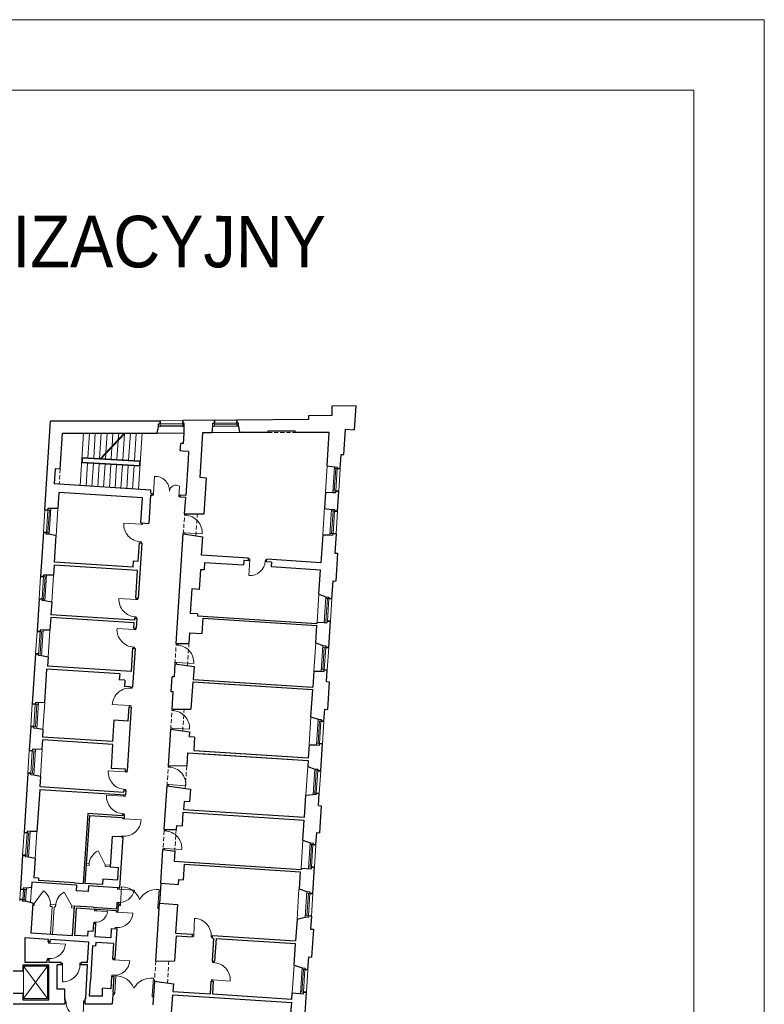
# Model space of a CAD drawing. Header units: millimetres. Extents: x 6904000 to 7075021, y 297772 to 407623.
# Tile 52 of 91: x 6954674 to 6956526, y 405173 to 407623. Entities that reach past the tile are written whole.
import ezdxf

# ---------------------------------------------------------------- set-up
doc = ezdxf.new("R2010")
doc.units = ezdxf.units.MM
doc.linetypes.add('MCS - PW - 2 piętro (2026.04.21)_do wysłania$0$DASHED', pattern=[19.05, 12.7, -6.35])
for name, color, linetype, lineweight in [('MCS - PW - 2 piętro (2026.04.21)_do wysłania$0$Drzwi i okna', 8, 'Continuous', 9), ('MCS - PW - 2 piętro (2026.04.21)_do wysłania$0$Opis', 8, 'Continuous', 9), ('MCS - PW - 2 piętro (2026.04.21)_do wysłania$0$Przekrojowa', 8, 'Continuous', 25), ('MCS - PW - 2 piętro (2026.04.21)_do wysłania$0$Ramka', 8, 'Continuous', 9), ('MCS - PW - 2 piętro (2026.04.21)_do wysłania$0$Widokowa', 8, 'Continuous', 9)]:
    doc.layers.add(name, color=color, linetype=linetype, lineweight=lineweight)
doc.layers.add('MCS - PW - 2 piętro (2026.04.21)_do wysłania$0$Obrys powierzchni', color=8, linetype='Continuous', lineweight=9, plot=False)
doc.styles.add('MCS - PW - 2 piętro (2026.04.21)_do wysłania$0$ARIELCE', font='arial.ttf', dxfattribs={"width": 0.9})

# ---------------------------------------------------------------- blocks, each defined once
blk = doc.blocks.new('MCS - PW - 2 piętro (2026.04.21)_do wysłania$0$zw$2918')
at = {"layer": 'MCS - PW - 2 piętro (2026.04.21)_do wysłania$0$Drzwi i okna', "color": 0}
for p, q in [((3569.7, -430.1), (3574.6, -344.7)), ((3569.1, -439.1), (3562.6, -438.7)), ((3569.7, -430.1), (3563.1, -429.7)), ((3569.7, -430.1), (3569.1, -439.1)), ((3695.7, -447.3), (3698.8, -392.9)), ((3696.2, -438.3), (3695.7, -447.3)), ((3696.2, -438.3), (3702.8, -438.7)), ((3695.7, -447.3), (3702.3, -447.7)), ((3723.9, -538.3), (3724.4, -531.7)), ((3732.9, -538.9), (3723.9, -538.3)), ((3731.9, -538.8), (3732.4, -531.6)), ((3731.9, -538.8), (3731.9, -538.8)), ((3507.5, -583.5), (3422.1, -578)), ((3506.5, -583.4), (3515.4, -584)), ((3507.9, -576.5), (3507.5, -583.5)), ((3515.4, -584), (3515.9, -576.8)), ((3718.3, -625), (3717.9, -631.5)), ((3727.3, -625.6), (3718.3, -625)), ((3725.9, -632.7), (3726.3, -625.6)), ((3726.3, -625.6), (3811.7, -631)), ((3500.9, -670.1), (3509.9, -670.7)), ((3501.9, -670.2), (3501.5, -676.2)), ((3509.9, -670.7), (3509.5, -676.4)), ((4042.2, -762.9), (4048.6, -763.3)), ((4049.1, -755.3), (4042.6, -754.9)), ((4048.9, -758.8), (4044, -838.7)), ((4048.6, -764.3), (4049.1, -755.3)), ((4125.3, -769), (4125.9, -760)), ((4125.4, -768), (4132, -768.4)), ((4125.9, -760), (4132.5, -760.4)), ((3483.3, -957.6), (3398, -952.1)), ((3482.3, -957.6), (3491.3, -958.1)), ((3483.8, -950.6), (3483.3, -957.6)), ((3491.3, -958.1), (3491.8, -950.9)), ((3476.7, -1044.3), (3485.7, -1044.9)), ((3477.7, -1044.3), (3477.3, -1050.3)), ((3485.7, -1044.9), (3485.3, -1050.6)), ((3473.5, -1107.4), (3388.1, -1101.9)), ((3472.5, -1107.3), (3481.4, -1107.9)), ((3473.9, -1100.4), (3473.5, -1107.4)), ((3481.4, -1107.9), (3481.9, -1100.7)), ((3466.9, -1194), (3475.9, -1194.6)), ((3467.9, -1194.1), (3467.5, -1200.1)), ((3475.9, -1194.6), (3475.5, -1200.3)), ((3682.3, -1184), (3682.7, -1177.4)), ((3691.2, -1184.6), (3682.3, -1184)), ((3690.2, -1184.5), (3690.7, -1177.3)), ((3690.2, -1184.5), (3690.2, -1184.5)), ((3676.7, -1270.7), (3676.3, -1277.2)), ((3685.7, -1271.3), (3676.7, -1270.7)), ((3684.2, -1278.3), (3684.7, -1271.2)), ((3684.7, -1271.2), (3770, -1276.7)), ((3454.2, -1398.8), (3463.2, -1399.3)), ((3455.2, -1398.8), (3455.6, -1392.8)), ((3463.2, -1399.3), (3463.6, -1393.3)), ((3449.9, -1485.6), (3364.5, -1480.3)), ((3448.9, -1485.5), (3457.8, -1486.1)), ((3449.4, -1492.6), (3449.9, -1485.6)), ((3457.8, -1486.1), (3457.4, -1493.1)), ((3661.2, -1510.3), (3661.7, -1503.7)), ((3670.2, -1510.9), (3661.2, -1510.3)), ((3669.2, -1510.8), (3669.6, -1504.2)), ((3669.2, -1510.8), (3669.2, -1510.8)), ((3669.6, -1504.2), (3669.6, -1504.2)), ((3655.6, -1597), (3655.2, -1603.5)), ((3664.6, -1597.6), (3655.6, -1597)), ((3663.2, -1604), (3663.6, -1597.5)), ((3663.6, -1597.5), (3748.9, -1603)), ((3430.1, -1816), (3344.8, -1810.6)), ((3430.5, -1809), (3430.1, -1816)), ((3438.1, -1816.6), (3438.5, -1809.5)), ((3642.9, -1791.7), (3643.5, -1785.1)), ((3651.9, -1792.3), (3642.9, -1791.7)), ((3650.9, -1792.2), (3651.4, -1785)), ((3650.9, -1792.2), (3650.9, -1792.2)), ((3651.3, -1785.6), (3651.3, -1785.6)), ((3429.1, -1816), (3438.1, -1816.6)), ((3423.5, -1902.7), (3432.5, -1903.3)), ((3424.5, -1902.8), (3424.1, -1908.8)), ((3432.5, -1903.3), (3432.1, -1909.3)), ((3637.4, -1878.4), (3637, -1884.9)), ((3646.4, -1879), (3637.4, -1878.4)), ((3644.9, -1886), (3645.4, -1879)), ((3645.4, -1879), (3730.7, -1884.4)), ((3421.3, -1936.7), (3336, -1931.2)), ((3420.3, -1936.7), (3429.3, -1937.3)), ((3421.8, -1929.7), (3421.3, -1936.7)), ((3429.3, -1937.3), (3429.7, -1930.2)), ((3414.7, -2023.4), (3423.7, -2024)), ((3415.1, -2048.8), (3415.3, -2044.5)), ((3424, -2049.4), (3415.1, -2048.8)), ((3415.7, -2023.5), (3415.3, -2029.5)), ((3423.3, -2045.1), (3423, -2049.3)), ((3423, -2049.3), (3508.4, -2054.9)), ((3423.7, -2024), (3423.3, -2030)), ((3622.6, -2109.1), (3623, -2102.5)), ((3630.6, -2109.6), (3631, -2103)), ((3631, -2103), (3631, -2103)), ((3409.4, -2135.5), (3409.1, -2139.3)), ((3418.4, -2136.1), (3409.4, -2135.5)), ((3417.4, -2136), (3417.1, -2139.9)), ((3631.6, -2109.6), (3622.6, -2109.1)), ((3630.6, -2109.6), (3630.6, -2109.5)), ((3617, -2195.8), (3616.6, -2202.3)), ((3626, -2196.4), (3617, -2195.8)), ((3624.6, -2202.8), (3625, -2196.3)), ((3625, -2196.3), (3710.3, -2201.8)), ((3390.5, -2398.4), (3390.9, -2391.8)), ((3399.6, -2399), (3390.6, -2398.4)), ((3395, -2398.7), (3474.8, -2403.8)), ((3399.5, -2399), (3399.9, -2392.4)), ((3405.2, -2473.6), (3411.2, -2388.3)), ((3591.8, -2486.9), (3598, -2401.6)), ((3387.1, -2464.9), (3386.7, -2471.4)), ((3396.1, -2465.5), (3387.1, -2464.9)), ((3395.7, -2472), (3396.1, -2465.5)), ((3404.7, -2481.6), (3398.2, -2481.2)), ((3398.7, -2473.2), (3405.2, -2473.6)), ((3405.3, -2472.6), (3404.7, -2481.6)), ((3591.8, -2485.9), (3591.2, -2494.9)), ((3591.2, -2494.9), (3597.7, -2495.4)), ((3598.2, -2487.4), (3591.8, -2486.9)), ((3276.3, -2506.3), (3276.7, -2499.7)), ((3285.3, -2506.8), (3276.3, -2506.3)), ((3276.3, -2506.3), (3340.7, -2510.4)), ((3285.3, -2506.8), (3285.7, -2500.3)), ((3383.1, -2513.1), (3383.5, -2506.6)), ((3392.1, -2513.7), (3383.2, -2513.2)), ((3387.6, -2513.4), (3467.4, -2518.6)), ((3392.1, -2513.7), (3392.5, -2507.1)), ((3769.9, -2629.7), (3773.5, -2544.3)), ((3272.7, -2563.1), (3272.2, -2569.5)), ((3281.6, -2563.6), (3272.7, -2563.1)), ((3281.2, -2570.1), (3281.6, -2563.6)), ((3378.2, -2589.9), (3377.7, -2596.4)), ((3387.1, -2590.5), (3378.2, -2589.9)), ((3386.7, -2597), (3387.1, -2590.5)), ((3769.7, -2634.2), (3763.1, -2633.9)), ((3770.1, -2626.3), (3763.5, -2625.9)), ((3770.2, -2625.3), (3769.7, -2634.2)), ((3857, -2629.9), (3856.5, -2638.9)), ((3856.5, -2638.9), (3863, -2639.3)), ((3863.4, -2631.3), (3856.9, -2630.9)), ((3046.8, -2667.4), (3047.3, -2660.8)), ((3055.9, -2667.9), (3046.9, -2667.4)), ((3051.3, -2667.7), (3131.2, -2672.8)), ((3055.8, -2667.9), (3056.2, -2661.4)), ((3367.7, -2750.6), (3368.1, -2744.1)), ((3041.9, -2744.1), (3041.5, -2750.6)), ((3050.9, -2744.7), (3041.9, -2744.1)), ((3050.5, -2751.2), (3050.9, -2744.7)), ((3116.9, -2767.6), (3110.4, -2767.5)), ((3110.4, -2775.5), (3116.9, -2775.6)), ((3116.9, -2775.6), (3116.7, -2861.1)), ((3116.9, -2776.6), (3116.9, -2767.6)), ((3203.8, -2776.7), (3203.8, -2767.7)), ((3203.8, -2767.7), (3210.4, -2767.7)), ((3203.8, -2775.7), (3210.4, -2775.7)), ((3376.7, -2751.2), (3367.7, -2750.6)), ((3372.2, -2750.9), (3452, -2756.1)), ((3376.7, -2751.2), (3377.1, -2744.6)), ((3863.3, -2763.9), (3863.8, -2757.2)), ((3872.3, -2764.5), (3863.3, -2763.9)), ((3871.3, -2764.4), (3871.7, -2757.7)), ((3362.7, -2827.4), (3362.3, -2833.9)), ((3371.7, -2828), (3362.7, -2827.4)), ((3371.3, -2834.5), (3371.7, -2828)), ((3376.8, -2915.7), (3382.7, -2830.4)), ((3563.4, -2927.7), (3569, -2842.4)), ((3857.8, -2850.7), (3857.4, -2857.1)), ((3866.8, -2851.2), (3857.8, -2850.7)), ((3865.3, -2857.6), (3865.7, -2851.2)), ((3865.7, -2851.2), (3951.1, -2856.6)), ((3376.2, -2923.6), (3369.7, -2923.2)), ((3370.2, -2915.3), (3376.7, -2915.7)), ((3376.8, -2914.7), (3376.2, -2923.6)), ((3563.4, -2926.7), (3562.8, -2935.7)), ((3562.8, -2935.7), (3569.3, -2936.1)), ((3569.9, -2928.2), (3563.4, -2927.7)), ((3134.3, -2954.4), (3128.8, -2954.3)), ((3134.2, -2962.4), (3128.8, -2962.3)), ((3134.2, -2963.4), (3134.3, -2954.4)), ((3221.2, -2959.2), (3220.4, -3044.7)), ((3221.1, -2964.2), (3221.2, -2955.2)), ((3221.2, -2955.2), (3227.9, -2955.2)), ((3227.4, -2963.2), (3221.2, -2963.2))]:
    blk.add_line(p, q, dxfattribs=at)
at = {"layer": 'MCS - PW - 2 piętro (2026.04.21)_do wysłania$0$Drzwi i okna', "color": 0, "ltscale": 1.6}
for p, q in [((3329.2, -2277.6), (3294.8, -2209.1)), ((2976.8, -2470.3), (3022.7, -2406.9)), ((3163, -2482.3), (3125.6, -2413.6))]:
    blk.add_line(p, q, dxfattribs=at)
for centre, radius, start, end in [((3576.9, -416.8), 72.1, 359.2141, 91.852), ((3682.4, -422.3), 33.7, 60.7354, 172.2871), ((3725.1, -625.3), 86.7, 356.2036, 87.8142), ((3508.7, -583.7), 86.7, 176.193, 267.8036), ((3484.5, -957.9), 86.7, 176.193, 267.8036), ((3474.7, -1107.6), 86.7, 176.193, 267.8036), ((3683.4, -1271), 86.7, 356.2036, 87.8142), ((3451.1, -1485.5), 86.7, 84.979, 176.5896), ((3662.4, -1597.3), 86.7, 356.2036, 87.8142), ((3431.3, -1816.3), 86.7, 176.193, 267.8036), ((3644.1, -1878.7), 86.7, 356.2036, 87.8142), ((3422.5, -1937), 86.7, 176.193, 267.8036), ((3421.8, -2049.4), 86.7, 264.7676, 356.3783), ((3623.8, -2196), 86.7, 356.2036, 87.8142), ((3326.4, -2279.7), 77.4, 114.1138, 177.9529), ((3410.9, -2483.8), 95.4, 20.051, 89.8558), ((3584.7, -2496.1), 95.4, 81.999, 151.8038), ((2975.9, -2472.7), 80.7, 354.5264, 54.6033), ((3163.5, -2484.8), 80.7, 117.9982, 178.0752), ((3399, -2388.1), 77.4, 264.5446, 348.3084), ((3283.1, -2505.9), 57.8, 264.0905, 355.5263), ((3770.1, -2631), 86.7, 356.1135, 87.7241), ((3117.1, -2774.3), 86.7, 269.771, 1.3816), ((3864.5, -2850.9), 86.7, 356.2036, 87.8142), ((3382.5, -2925.8), 95.4, 20.4286, 90.2334), ((3556.3, -2937), 95.4, 82.3767, 152.1814), ((3221, -2957.9), 86.7, 177.9873, 269.5979)]:
    blk.add_arc(centre, radius, start, end, dxfattribs=at)
at = {"layer": 'MCS - PW - 2 piętro (2026.04.21)_do wysłania$0$Drzwi i okna', "color": 0}
for centre, radius, start, end in [((3505.8, -661.7), 78.2, 84.6681, 87.9667), ((4047.9, -761), 77.8, 267.1102, 356.4843), ((4126.8, -764.7), 78.2, 174.843, 178.1416), ((3481.7, -1035.8), 78.2, 84.6681, 87.9667), ((3471.9, -1185.6), 78.2, 84.6681, 87.9667), ((3458.1, -1407.8), 78.2, 264.816, 268.1145), ((3428.5, -1894.2), 78.2, 84.6681, 87.9667), ((3419.7, -2014.9), 78.2, 84.6681, 87.9667), ((3414.5, -2127.1), 78.2, 84.6046, 87.9032), ((3482.9, -2482.5), 78.2, 174.3635, 177.6621), ((3513.6, -2484.6), 78.2, 354.1927, 357.4913), ((3389.8, -2512.7), 77.8, 266.3349, 355.7089), ((3283.2, -2485.4), 78.2, 264.6739, 267.9724), ((3388.7, -2512.3), 78.2, 264.6779, 267.9764), ((3778.7, -2630.1), 78.2, 355.2588, 358.5574), ((3053.6, -2667), 77.8, 266.3349, 355.7089), ((3052.5, -2666.5), 78.2, 264.6779, 267.9764), ((3195, -2772.3), 78.2, 178.2461, 181.5447), ((3374.4, -2750.2), 77.8, 266.3349, 355.7089), ((3373.3, -2749.8), 78.2, 264.6779, 267.9764), ((3454.5, -2924), 78.2, 174.7412, 178.0397), ((3485.2, -2926), 78.2, 354.5703, 357.8689), ((3143.1, -2959), 78.2, 357.8242, 1.1228)]:
    blk.add_arc(centre, radius, start, end, dxfattribs=at)
at = {"layer": 'MCS - PW - 2 piętro (2026.04.21)_do wysłania$0$Przekrojowa', "color": 0, "ltscale": 1.6}
for p, q in [((4577.8, 6.7), (4456.8, 3.7)), ((4456.8, 3.7), (4456.8, -41.3)), ((4570.1, -113.3), (4577.8, 6.7)), ((4456.8, -41.3), (4340.8, -44.1)), ((4340.8, -44.1), (4340.8, -62.1)), ((3029.2, -511.4), (3057.8, -68.3)), ((3057.8, -68.3), (3602.8, -67.7)), ((3587.4, -129.3), (3595.3, -97.5)), ((3872.8, -65.6), (3714.8, -66.8)), ((3861.6, -127.2), (3865.2, -95.4)), ((4340.8, -62.1), (3984.8, -64.7)), ((3999.3, -127.1), (3993.3, -94.3)), ((3105.4, -308.9), (3116.9, -130)), ((3116.9, -130), (3587.4, -129.3)), ((3718.4, -181.8), (3721.8, -129.5)), ((3801.1, -351.3), (3815.6, -127.2)), ((3815.6, -127.2), (3861.6, -127.2)), ((4139.3, -127), (3999.3, -127.1)), ((4139.3, -118.9), (4274.3, -118.8)), ((4139.3, -127), (4139.3, -118.9)), ((4274.3, -126.9), (4274.3, -118.8)), ((4443.9, -126.8), (4274.3, -126.9)), ((4433.2, -292.7), (4443.9, -126.8)), ((4517.1, -236.2), (4525.2, -110.4)), ((4525.2, -110.4), (4570.1, -113.3)), ((3703, -217.9), (3705.4, -181)), ((3718.4, -181.8), (3705.4, -181)), ((3716, -218.7), (3703, -217.9)), ((3744.4, -220.6), (3716, -218.7)), ((3744.4, -220.6), (3741.8, -260.9)), ((4498.5, -307.1), (4503.1, -235.3)), ((4503.1, -235.3), (4517.1, -236.2)), ((3741.8, -260.9), (3730.3, -440.5)), ((4433.2, -292.7), (4469.3, -297.5)), ((3080.4, -307.2), (3075.6, -382.1)), ((3105.4, -308.9), (3080.4, -307.2)), ((3100.5, -383.7), (3075.6, -382.1)), ((3556.6, -413.2), (3100.5, -383.7)), ((3833.1, -353.4), (3801.1, -351.3)), ((3821.6, -530.6), (3833.1, -353.4)), ((3099, -424.8), (3093.8, -504.8)), ((3514.1, -451.6), (3099, -424.8)), ((3555, -438.2), (3546, -578.9)), ((3555, -438.2), (3562.6, -438.7)), ((3555.6, -429.2), (3556.6, -413.2)), ((3555.6, -429.2), (3563.1, -429.7)), ((3562.6, -438.7), (3563.1, -429.7)), ((3702.3, -447.7), (3702.8, -438.7)), ((3730.3, -440.5), (3702.8, -438.7)), ((4424.8, -424.2), (4419.6, -504.3)), ((4424.8, -424), (4461.1, -424.7)), ((4484.8, -518.7), (4491.3, -418.9)), ((3506, -576.3), (3514.1, -451.6)), ((3729.7, -449.5), (3702.3, -447.7)), ((3724.4, -531.7), (3729.7, -449.5)), ((3093.8, -504.8), (3059.4, -505.5)), ((3724.4, -531.7), (3821.6, -530.6)), ((4419.6, -504.3), (4455.6, -509)), ((3506, -576.3), (3546, -578.9)), ((3022, -623.1), (3007.9, -842.7)), ((3085.1, -640), (3051.2, -632.8)), ((3682.7, -1177.4), (3717.9, -631.5)), ((3717.9, -631.5), (3814.2, -645.2)), ((4411.1, -635.7), (4402.1, -774.6)), ((4411.1, -635.5), (4447.4, -636.3)), ((4477.6, -630.5), (4471.4, -726.3)), ((3076.5, -772.1), (3085.1, -640)), ((3493.7, -766.9), (3499.6, -676.1)), ((3511.6, -676.9), (3493.9, -951.3)), ((3499.6, -676.1), (3511.6, -676.9)), ((3808.4, -736.6), (3814.2, -645.2)), ((4471.4, -726.3), (4485.4, -727.2)), ((4485.4, -727.2), (4476.4, -866.3)), ((3468.7, -797.4), (3076.5, -772.1)), ((3468.7, -797.4), (3470.8, -765.5)), ((3470.8, -765.5), (3493.7, -766.9)), ((4042.9, -751.6), (3808.4, -736.6)), ((3824.1, -772.7), (3821.6, -810.6)), ((3824.1, -772.7), (4017.7, -785.1)), ((4019.1, -763.1), (4017.7, -785.1)), ((4042, -764.6), (4019.1, -763.1)), ((4042, -764.6), (4042.9, -751.6)), ((4131.9, -770.3), (4132.7, -757.4)), ((4156.8, -771.9), (4131.9, -770.3)), ((4156.8, -771.9), (4131.9, -770.3)), ((4402.1, -774.6), (4132.7, -757.4)), ((4156.8, -771.9), (4155.4, -793.9)), ((3075.6, -786), (3072.4, -836.1)), ((3490.8, -812.8), (3075.6, -786)), ((3481.9, -950.6), (3490.8, -812.8)), ((3802.7, -809.4), (3796.4, -907.2)), ((3821.6, -810.6), (3802.7, -809.4)), ((4155.4, -793.9), (4399.9, -809.5)), ((4392, -931.6), (4399.9, -809.5)), ((3072.4, -836.1), (3038.1, -836.8)), ((4456.7, -954.2), (4462.5, -865.4)), ((4462.5, -865.4), (4476.4, -866.3)), ((3760.4, -904.9), (3752.6, -1026.6)), ((3796.4, -907.2), (3760.4, -904.9)), ((3000.7, -954.5), (2990.2, -1116.1)), ((3063.7, -971.3), (3029.9, -964.1)), ((3063.7, -971.3), (3059.7, -1033.5)), ((3481.9, -950.6), (3493.9, -951.3)), ((4392, -931.6), (4427.5, -944.6)), ((3788.5, -1028.9), (3752.6, -1026.6)), ((3788.5, -1028.9), (3787.9, -1038.9)), ((3058.8, -1047.5), (3054.8, -1109.5)), ((3473.9, -1074.3), (3058.8, -1047.5)), ((3474.8, -1060.3), (3059.7, -1033.5)), ((3472.2, -1100.2), (3473.9, -1074.3)), ((3475.5, -1050.3), (3474.8, -1060.3)), ((3475.5, -1050.3), (3487.4, -1051.1)), ((3487.4, -1051.1), (3484.2, -1101)), ((3787.9, -1038.9), (4382.6, -1077)), ((3811.2, -1127.4), (3816.2, -1050.6)), ((3816.2, -1050.6), (4382, -1087.1)), ((3816.2, -1050.6), (4382, -1087.1)), ((3841.1, -1052.2), (4382, -1087.1)), ((3841.1, -1052.2), (4382, -1087.1)), ((4382.6, -1077), (4383, -1071.3)), ((4383, -1071.1), (4419.3, -1071.8)), ((4441.1, -1196.7), (4449.5, -1066)), ((3054.8, -1109.5), (3020.4, -1110.3)), ((3472.2, -1100.2), (3484.2, -1101)), ((3749.3, -1123.4), (3745.9, -1176.6)), ((3749.3, -1123.4), (3811.2, -1127.4)), ((4376.4, -1174.1), (4382, -1087.1)), ((4376.4, -1174.1), (4411.9, -1187.1)), ((3465.8, -1200), (3458.3, -1315.8)), ((3477.8, -1200.8), (3465.4, -1393.4)), ((3465.8, -1200), (3477.8, -1200.8)), ((3682.7, -1177.4), (3745.9, -1176.6)), ((2983, -1227.9), (2966.9, -1477.4)), ((3046.1, -1244.7), (3012.2, -1237.6)), ((3046.1, -1244.7), (3043.2, -1289)), ((3028.5, -1470.8), (3039.3, -1304.8)), ((3401.4, -1328.2), (3039.3, -1304.8)), ((3458.3, -1315.8), (3043.2, -1289)), ((3676.3, -1277.2), (3672, -1343)), ((3676.3, -1277.2), (3771.6, -1290.7)), ((3771.6, -1290.7), (3767.4, -1356)), ((4367.4, -1313.8), (4362.2, -1394.4)), ((4367.4, -1313.6), (4403.7, -1314.3)), ((4430.1, -1366.4), (4433.9, -1308.5)), ((3401.4, -1328.2), (3399.5, -1358.1)), ((3427.4, -1359.9), (3399.5, -1358.1)), ((3427.4, -1359.9), (3425.5, -1389.8)), ((3658.2, -1417.3), (3663, -1342.5)), ((3672, -1343), (3663, -1342.5)), ((3764.6, -1367.5), (3755.9, -1502.6)), ((3764.6, -1367.5), (4361.4, -1406)), ((3767.4, -1356), (4362.2, -1394.4)), ((3820.5, -1371.1), (4361.4, -1406)), ((4430.1, -1366.4), (4444.1, -1367.3)), ((4444.1, -1367.3), (4435.3, -1504.5)), ((3453.4, -1391.6), (3425.5, -1389.8)), ((3453.4, -1392.6), (3453.4, -1391.6)), ((3453.4, -1392.6), (3465.4, -1393.4)), ((3667.2, -1417.9), (3658.2, -1417.3)), ((3661.7, -1503.7), (3667.2, -1417.9)), ((4352.7, -1540.8), (4361.4, -1406)), ((3028.5, -1470.8), (2997.1, -1471.5)), ((3458.9, -1493.2), (3438.5, -1809.5)), ((3446.9, -1492.4), (3442.4, -1562.3)), ((3446.9, -1492.4), (3458.9, -1493.2)), ((3661.7, -1503.7), (3755.9, -1502.6)), ((4417.4, -1563.4), (4421.3, -1503.6)), ((4421.3, -1503.6), (4435.3, -1504.5)), ((3372.6, -1557.8), (3365.7, -1664.6)), ((3442.4, -1562.3), (3372.6, -1557.8)), ((4352.7, -1540.8), (4388.2, -1553.8)), ((2959.7, -1589.1), (2951.9, -1709.9)), ((3019.8, -1605.3), (2988.9, -1598.8)), ((3019.8, -1605.3), (3017.4, -1642.1)), ((3643.5, -1785.1), (3655.2, -1603.5)), ((3655.2, -1603.5), (3748.6, -1616.7)), ((3748.6, -1616.7), (3747, -1640.5)), ((3016.5, -1703.3), (3019.5, -1656.2)), ((3365.7, -1664.6), (3017.4, -1642.1)), ((3367.8, -1678.7), (3019.5, -1656.2)), ((3774, -1642.2), (3747, -1640.5)), ((3774, -1642.2), (3769.7, -1708.5)), ((3016.5, -1703.3), (2982.1, -1704)), ((3360.1, -1798.2), (3367.8, -1678.7)), ((3769.7, -1708.5), (4339.5, -1745.3)), ((3769.7, -1708.5), (4339.5, -1745.3)), ((3798.6, -1710.4), (4339.5, -1745.3)), ((3798.6, -1710.4), (4339.5, -1745.3)), ((4343.7, -1680.4), (4339.5, -1745.3)), ((4343.7, -1680.3), (4380, -1681)), ((4401.5, -1809.9), (4410.2, -1675.2)), ((3738.9, -1720.1), (3734.8, -1784)), ((3738.9, -1720.1), (4338.6, -1758.9)), ((3797.8, -1723.9), (4338.6, -1758.9)), ((4338.6, -1758.9), (4336.8, -1788.2)), ((3429.9, -1802.7), (3360.1, -1798.2)), ((3429.5, -1809), (3429.9, -1802.7)), ((3429.5, -1809), (3438.5, -1809.5)), ((3643.4, -1785.1), (3734.8, -1784)), ((4336.8, -1788.2), (4372.3, -1801.2)), ((2944.7, -1821.6), (2925.6, -2118)), ((3007.7, -1838.5), (2973.9, -1831.3)), ((3007.7, -1838.5), (3004.5, -1888.8)), ((3003.6, -1902.7), (2997.4, -1998.2)), ((3003.6, -1902.7), (3430.7, -1930.3)), ((3004.5, -1888.8), (3422.6, -1915.7)), ((3422.6, -1915.7), (3423.1, -1908.8)), ((3423.1, -1908.8), (3432.1, -1909.3)), ((3432.1, -1909.3), (3430.7, -1930.3)), ((3623, -2102.5), (3637, -1884.9)), ((3637, -1884.9), (3753.3, -1901.4)), ((3753.3, -1901.4), (3749.2, -1964.3)), ((4320.4, -2041.7), (4327.5, -1931.1)), ((4327.5, -1931.1), (4364.1, -1928.5)), ((4378.8, -1929.5), (4364.1, -1928.5)), ((4390.3, -1983.6), (4394.2, -1922.7)), ((2934.4, -1981.3), (2925.6, -2118)), ((2997.4, -1998.2), (2990.1, -2111.4)), ((3722.3, -1962.5), (3719.6, -2002.9)), ((3719.6, -2002.9), (4320.4, -2041.7)), ((3749.2, -1964.3), (3722.3, -1962.5)), ((4390.3, -1983.6), (4404.3, -1984.5)), ((4404.3, -1984.5), (4395.6, -2118.6)), ((3242.4, -2022.4), (3219.9, -2370.6)), ((3250.6, -2033.9), (3228.7, -2371.2)), ((3415, -2033.5), (3242.4, -2022.4)), ((3414.3, -2044.5), (3250.6, -2033.9)), ((3414.3, -2044.5), (3423.3, -2045.1)), ((3415.2, -2029.5), (3415, -2033.5)), ((3415.2, -2029.5), (3424.3, -2030.1)), ((3424.3, -2030.1), (3423.3, -2045.1)), ((3715.8, -2016.3), (3711.4, -2084.1)), ((3715.8, -2016.3), (4319.5, -2055.2)), ((4313, -2155.9), (4319.5, -2055.2)), ((3623, -2102.5), (3682.2, -2101.8)), ((3683.4, -2082.3), (3682.2, -2101.8)), ((3683.4, -2082.3), (3711.4, -2084.1)), ((2990.1, -2111.4), (2955.8, -2112.2)), ((3364.3, -2136.4), (3354.5, -2288.2)), ((3408.1, -2139.3), (3364.3, -2136.4)), ((3417.1, -2139.9), (3400.8, -2392.4)), ((3408.1, -2139.3), (3417.2, -2139.9)), ((4313, -2155.9), (4348.5, -2168.9)), ((4377.7, -2178.6), (4381.7, -2117.7)), ((4381.7, -2117.7), (4395.6, -2118.6)), ((3605.8, -2369.9), (3616.6, -2202.3)), ((3616.6, -2202.3), (3675.2, -2210.6)), ((2918.4, -2229.8), (2907.4, -2399.4)), ((2981.4, -2246.6), (2947.6, -2239.5)), ((2981.4, -2246.6), (2975.2, -2342.8)), ((3675.2, -2210.6), (3672, -2260)), ((3354.5, -2288.2), (3396.2, -2290.9)), ((3392.2, -2352.8), (3396.2, -2290.9)), ((3672, -2260), (4303.7, -2300.7)), ((3718.1, -2353.1), (3723.1, -2275.3)), ((3723.1, -2275.3), (4298.9, -2312.4)), ((4304.1, -2293.9), (4303.7, -2300.7)), ((4362.1, -2421.1), (4370.5, -2290.4)), ((2998.2, -2344.3), (2975.2, -2342.8)), ((2998.2, -2344.3), (2997.4, -2356.3)), ((3317.6, -2348), (3315.7, -2376.8)), ((3317.6, -2348), (3392.2, -2352.8)), ((3694.6, -2375.6), (3696.1, -2351.7)), ((3696.1, -2351.7), (3718.1, -2353.1)), ((4298.9, -2312.4), (4293.5, -2397)), ((2963.1, -2390.5), (2937.6, -2393.6)), ((2964.8, -2364.3), (2963.1, -2390.5)), ((3186.3, -2378.6), (2964.8, -2364.3)), ((3177.2, -2367.9), (2997.4, -2356.3)), ((3177.2, -2367.9), (3219.9, -2370.6)), ((3186.3, -2378.6), (3184.4, -2407.5)), ((3315.7, -2376.8), (3228.7, -2371.2)), ((3246.1, -2382.5), (3244.3, -2411.4)), ((3391.8, -2391.9), (3246.1, -2382.5)), ((3400.8, -2392.4), (3391.8, -2391.9)), ((3605.8, -2369.9), (3694.6, -2375.6)), ((4293.5, -2397), (4332.9, -2411.4)), ((2904.2, -2449.8), (2903.8, -2455.3)), ((3244.3, -2411.4), (3184.4, -2407.5)), ((2968.8, -2468.8), (2932.2, -2459.4)), ((2968.8, -2468.8), (2959.2, -2617.5)), ((3174.5, -2483.1), (3165, -2630.7)), ((3270.3, -2489.2), (3174.5, -2483.1)), ((3184.9, -2493.7), (3176.2, -2629.5)), ((3275.7, -2499.6), (3184.9, -2493.7)), ((3270.3, -2489.2), (3385.1, -2496.6)), ((3386.7, -2471.4), (3385.1, -2496.6)), ((3386.7, -2471.4), (3398.8, -2472.2)), ((3393.4, -2507.2), (3395.1, -2481)), ((3395.1, -2481), (3398.2, -2481.2)), ((3398.2, -2481.2), (3398.8, -2472.2)), ((3580.8, -2757.1), (3599.3, -2469.7)), ((3599.3, -2469.7), (3688.2, -2475.4)), ((3688.2, -2475.4), (3678.9, -2618.1)), ((3285.7, -2500.3), (3275.7, -2499.6)), ((3381.5, -2506.4), (3285.7, -2500.3)), ((3381.5, -2506.4), (3393.4, -2507.2)), ((4283.7, -2548.6), (4324.7, -2538.7)), ((4339.5, -2539.7), (4324.7, -2538.7)), ((4354.9, -2532.9), (4350.7, -2597.7)), ((3271.2, -2569.5), (3268.6, -2610.4)), ((3281.2, -2570.1), (3271.2, -2569.5)), ((3281.2, -2570.1), (3277, -2636)), ((3359.8, -2595.2), (3356.8, -2641.1)), ((3359.8, -2595.2), (3387.6, -2597)), ((3387.6, -2597), (3378.1, -2744.7)), ((4283.7, -2548.6), (4276.7, -2656.7)), ((3046.9, -2649.8), (2930.1, -2642.2)), ((2930.1, -2642.2), (2930.1, -2763.2)), ((3165, -2630.7), (2959.2, -2617.5)), ((3242, -2633.7), (3176.2, -2629.5)), ((3243.6, -2608.8), (3242, -2633.7)), ((3268.6, -2610.4), (3243.6, -2608.8)), ((3356.8, -2641.1), (3277, -2636)), ((3676.1, -2756), (3684.1, -2632.1)), ((3678.9, -2618.1), (3763.8, -2623.6)), ((3684.1, -2632.1), (3762.9, -2637.2)), ((3762.9, -2637.2), (3763.8, -2623.6)), ((3868.7, -2644), (3861.4, -2757.1)), ((3862.8, -2643.6), (3863.6, -2630.1)), ((3862.8, -2643.6), (3868.7, -2644)), ((3863.6, -2630.1), (4276.7, -2656.7)), ((3880.7, -2644.8), (3873.4, -2757.9)), ((3880.7, -2644.8), (4275.8, -2670.3)), ((4350.7, -2597.7), (4364.7, -2598.6)), ((4364.7, -2598.6), (4355.8, -2736.8)), ((3046.3, -2660.7), (3046.9, -2649.8)), ((3056.2, -2661.4), (3046.3, -2660.7)), ((3056.2, -2661.4), (3056.8, -2650.4)), ((3247.5, -2662.7), (3056.8, -2650.4)), ((3241.8, -2763.5), (3247.5, -2662.7)), ((3267, -2681.4), (3255.7, -2856.1)), ((3281.9, -2682.4), (3267, -2681.4)), ((3283.1, -2664.4), (3281.9, -2682.4)), ((3370.9, -2670.1), (3283.1, -2664.4)), ((3370.9, -2670.1), (3366.3, -2743.9)), ((4269, -2776.7), (4275.8, -2670.3)), ((3366.3, -2743.9), (3378.1, -2744.7)), ((4337.6, -2800.8), (4341.8, -2735.9)), ((4341.8, -2735.9), (4355.8, -2736.8)), ((3048.6, -2777), (2918.9, -2777)), ((2918.9, -2777), (2918.9, -2808.1)), ((2930.1, -2763.2), (3040.5, -2763.2)), ((3040.5, -2763.2), (3040.8, -2758.7)), ((3040.8, -2758.7), (3041.2, -2750.4)), ((3051.2, -2751), (3041.2, -2750.4)), ((3048.6, -2949.8), (3048.6, -2777)), ((3050.5, -2763.5), (3050.7, -2759.3)), ((3090.8, -2763.5), (3050.5, -2763.5)), ((3050.7, -2759.3), (3051.2, -2751)), ((3110.4, -2763.5), (3090.8, -2763.5)), ((3090.8, -2897.5), (3090.8, -2775.5)), ((3110.4, -2775.5), (3090.8, -2775.5)), ((3110.4, -2775.5), (3110.4, -2763.5)), ((3241.8, -2763.5), (3210.4, -2763.5)), ((3210.4, -2775.5), (3210.4, -2763.5)), ((3241.8, -2775.5), (3210.4, -2775.5)), ((3232.4, -2943.5), (3241.8, -2775.5)), ((3580.8, -2757.1), (3676.1, -2756)), ((3861.4, -2757.1), (3873.4, -2757.9)), ((4269, -2776.7), (4308.4, -2791.1)), ((2918.9, -2808.1), (2870.9, -2808.1)), ((3360.5, -2833.8), (3356.7, -2894.6)), ((3360.5, -2833.8), (3356.7, -2894.6)), ((3360.5, -2833.8), (3372.3, -2834.5)), ((3372.3, -2834.5), (3367.4, -2911.1)), ((3250.8, -2931.7), (3255.7, -2856.1)), ((3574.4, -2856.9), (3566.8, -2974.4)), ((3574.4, -2856.9), (3668.7, -2870.3)), ((3668.7, -2870.3), (3666.3, -2907.9)), ((3854.9, -2857), (3850.9, -2919.8)), ((3854.9, -2857), (3866.9, -2857.7)), ((3866.9, -2857.7), (3862.9, -2920.6)), ((2918.9, -2919.1), (2870.9, -2919.1)), ((2918.9, -2919.1), (2918.9, -2949.8)), ((3128.8, -2897.5), (3090.8, -2897.5)), ((3128.8, -2947.5), (3128.8, -2897.5)), ((3315.6, -2931.7), (3250.8, -2931.7)), ((3315.6, -2931.7), (3315.6, -2892)), ((3356.7, -2894.6), (3315.6, -2892)), ((3366.6, -2923), (3363.6, -2969.1)), ((3366.6, -2923), (3369.7, -2923.2)), ((3366.6, -2923), (3369.7, -2923.2)), ((3367.4, -2911.1), (3370.5, -2911.3)), ((3369.7, -2923.2), (3370.5, -2911.3)), ((3656.5, -3058.7), (3665.1, -2925.5)), ((3665.1, -2925.5), (4256.9, -2963.7)), ((3666.3, -2907.9), (3850.9, -2919.8)), ((3862.9, -2920.6), (4258, -2946.1)), ((4258, -2946.1), (4260, -2915.8)), ((4322.1, -3041.3), (4330.4, -2912.5)), ((2870.9, -2969.1), (3128.8, -2969.1)), ((2918.9, -2949.8), (3048.6, -2949.8)), ((3128.8, -2943.5), (3128.8, -2969.1)), ((3227.4, -2943.5), (3227.4, -2969.1)), ((3227.4, -2943.5), (3232.4, -2943.5)), ((3227.4, -2969.1), (3363.6, -2969.1)), ((4253.5, -3017.2), (4256.9, -2963.7))]:
    blk.add_line(p, q, dxfattribs=at)
at = {"layer": 'MCS - PW - 2 piętro (2026.04.21)_do wysłania$0$Przekrojowa', "color": 0}
for p, q in [((3595.2, -82.7), (3603, -82.6)), ((3595.3, -97.5), (3595.2, -82.7)), ((3603, -82.6), (3602.8, -67.7)), ((3602.8, -67.7), (3603, -82.6)), ((3714.9, -81.8), (3714.8, -66.8)), ((3714.8, -66.8), (3714.9, -81.8)), ((3722.7, -81.7), (3714.9, -81.8)), ((3721.8, -129.6), (3722.7, -81.7)), ((3865.2, -95.4), (3865.1, -80.6)), ((3865.1, -80.6), (3872.9, -80.6)), ((3872.9, -80.6), (3872.8, -65.6)), ((3872.8, -65.6), (3872.9, -80.6)), ((3984.9, -79.7), (3984.8, -64.7)), ((3984.8, -64.7), (3984.9, -79.7)), ((3992.7, -79.7), (3984.9, -79.7)), ((3992.8, -94.5), (3992.7, -79.7)), ((4469.3, -297.5), (4484.1, -298.4)), ((4484.1, -298.4), (4483.6, -306.2)), ((4483.6, -306.2), (4498.5, -307.1)), ((4498.5, -307.1), (4483.6, -306.2)), ((4461.1, -424.7), (4475.8, -425.7)), ((4475.8, -425.7), (4476.3, -417.9)), ((4476.3, -417.9), (4491.3, -418.9)), ((4491.3, -418.9), (4476.3, -417.9)), ((3044.2, -512.3), (3029.2, -511.4)), ((3029.2, -511.4), (3044.2, -512.3)), ((3044.7, -504.6), (3044.2, -512.3)), ((3059.4, -505.5), (3044.7, -504.6)), ((4455.6, -509), (4470.4, -510)), ((4470.4, -510), (4469.9, -517.7)), ((4469.9, -517.7), (4484.8, -518.7)), ((4484.8, -518.7), (4469.9, -517.7)), ((3037, -624.1), (3022, -623.1)), ((3022, -623.1), (3037, -624.1)), ((3036.5, -631.9), (3037, -624.1)), ((3051.2, -632.8), (3036.5, -631.9)), ((4447.4, -636.3), (4462.2, -637.3)), ((4462.2, -637.3), (4462.7, -629.5)), ((4462.7, -629.5), (4477.6, -630.5)), ((4477.6, -630.5), (4462.7, -629.5)), ((3022.8, -843.6), (3007.9, -842.7)), ((3007.9, -842.7), (3022.8, -843.6)), ((3023.3, -835.9), (3022.8, -843.6)), ((3038.1, -836.8), (3023.3, -835.9)), ((3015.6, -955.4), (3000.7, -954.5)), ((3000.7, -954.5), (3015.6, -955.4)), ((3015.1, -963.2), (3015.6, -955.4)), ((3029.9, -964.1), (3015.1, -963.2)), ((4427.5, -944.6), (4442.3, -945.5)), ((4442.3, -945.5), (4441.8, -953.3)), ((4441.8, -953.3), (4456.7, -954.2)), ((4456.7, -954.2), (4441.8, -953.3)), ((4419.3, -1071.8), (4434.1, -1072.8)), ((4434.1, -1072.8), (4434.6, -1065)), ((4434.6, -1065), (4449.5, -1066)), ((4449.5, -1066), (4434.6, -1065)), ((3005.2, -1117.1), (2990.2, -1116.1)), ((2990.2, -1116.1), (3005.2, -1117.1)), ((3005.7, -1109.3), (3005.2, -1117.1)), ((3020.4, -1110.3), (3005.7, -1109.3)), ((4411.9, -1187.1), (4426.7, -1188)), ((4426.7, -1188), (4426.2, -1195.8)), ((4426.2, -1195.8), (4441.1, -1196.7)), ((4441.1, -1196.7), (4426.2, -1195.8)), ((2997.9, -1228.8), (2983, -1227.9)), ((2983, -1227.9), (2997.9, -1228.8)), ((2997.4, -1236.6), (2997.9, -1228.8)), ((3012.2, -1237.6), (2997.4, -1236.6)), ((4403.7, -1314.3), (4418.4, -1315.3)), ((4418.4, -1315.3), (4418.9, -1307.5)), ((4418.9, -1307.5), (4433.9, -1308.5)), ((4433.9, -1308.5), (4418.9, -1307.5)), ((2981.8, -1478.3), (2966.9, -1477.4)), ((2966.9, -1477.4), (2981.8, -1478.3)), ((2982.3, -1470.6), (2981.8, -1478.3)), ((2997.1, -1471.5), (2982.3, -1470.6)), ((4388.2, -1553.8), (4403, -1554.7)), ((4403, -1554.7), (4402.5, -1562.5)), ((4402.5, -1562.5), (4417.4, -1563.4)), ((4417.4, -1563.4), (4402.5, -1562.5)), ((2974.6, -1590.1), (2959.7, -1589.1)), ((2959.7, -1589.1), (2974.6, -1590.1)), ((2974.1, -1597.8), (2974.6, -1590.1)), ((2988.9, -1598.8), (2974.1, -1597.8)), ((2966.8, -1710.8), (2951.9, -1709.9)), ((2951.9, -1709.9), (2966.8, -1710.8)), ((2967.3, -1703.1), (2966.8, -1710.8)), ((2982.1, -1704), (2967.3, -1703.1)), ((4380, -1681), (4394.8, -1682)), ((4394.8, -1682), (4395.3, -1674.2)), ((4395.3, -1674.2), (4410.2, -1675.2)), ((4410.2, -1675.2), (4395.3, -1674.2)), ((4372.3, -1801.2), (4387, -1802.2)), ((4387, -1802.2), (4386.5, -1810)), ((4386.5, -1810), (4401.5, -1810.9)), ((4401.5, -1810.9), (4386.5, -1810)), ((2959.6, -1822.6), (2944.7, -1821.6)), ((2944.7, -1821.6), (2959.6, -1822.6)), ((2959.1, -1830.4), (2959.6, -1822.6)), ((2973.9, -1831.3), (2959.1, -1830.4)), ((4378.8, -1929.5), (4379.3, -1921.7)), ((4379.3, -1921.7), (4394.2, -1922.7)), ((4394.2, -1922.7), (4379.3, -1921.7)), ((2940.5, -2119), (2925.6, -2118)), ((2925.6, -2118), (2940.5, -2119)), ((2941, -2111.2), (2940.5, -2119)), ((2955.8, -2112.2), (2941, -2111.2)), ((4348.5, -2168.9), (4363.3, -2169.9)), ((4363.3, -2169.9), (4362.8, -2177.6)), ((4362.8, -2177.6), (4377.7, -2178.6)), ((4377.7, -2178.6), (4362.8, -2177.6)), ((2933.3, -2230.8), (2918.4, -2229.8)), ((2918.4, -2229.8), (2933.3, -2230.8)), ((2932.8, -2238.5), (2933.3, -2230.8)), ((2947.6, -2239.5), (2932.8, -2238.5)), ((4304.1, -2293.9), (4355.1, -2297.2)), ((4355.1, -2297.2), (4355.6, -2289.4)), ((4355.6, -2289.4), (4370.5, -2290.4)), ((4370.5, -2290.4), (4355.6, -2289.4)), ((2922.4, -2400.4), (2907.4, -2399.4)), ((2907.4, -2399.4), (2922.4, -2400.4)), ((2922.9, -2392.7), (2922.4, -2400.4)), ((2937.6, -2393.6), (2922.9, -2392.7)), ((2937.6, -2393.6), (2922.9, -2392.7)), ((2919.1, -2450.8), (2904.2, -2449.8)), ((2904.2, -2449.8), (2919.1, -2450.8)), ((4332.9, -2411.4), (4347.7, -2412.4)), ((4347.7, -2412.4), (4347.2, -2420.1)), ((4347.2, -2420.1), (4362.1, -2421.1)), ((4362.1, -2421.1), (4347.2, -2420.1)), ((2918.6, -2458.5), (2919.1, -2450.8)), ((2933.4, -2459.5), (2918.6, -2458.5)), ((4339.5, -2539.7), (4340, -2531.9)), ((4340, -2531.9), (4354.9, -2532.9)), ((4354.9, -2532.9), (4340, -2531.9)), ((4308.4, -2791.1), (4323.2, -2792)), ((4323.2, -2792), (4322.7, -2799.8)), ((4322.7, -2799.8), (4337.6, -2800.8)), ((4337.6, -2800.8), (4322.7, -2799.8)), ((4260, -2915.8), (4315, -2919.3)), ((4315, -2919.3), (4315.5, -2911.6)), ((4315.5, -2911.6), (4330.4, -2912.5)), ((4330.4, -2912.5), (4315.5, -2911.6))]:
    blk.add_line(p, q, dxfattribs=at)
at = {"layer": 'MCS - PW - 2 piętro (2026.04.21)_do wysłania$0$Widokowa', "color": 0}
for p, q in [((3722.4, -96.5), (3595.3, -97.5)), ((3715.2, -81.8), (3603, -82.6)), ((3603, -82.6), (3603.1, -97.4)), ((3715, -89.2), (3603, -90)), ((3714.9, -81.8), (3715.1, -96.6)), ((3992.8, -94.5), (3865.2, -95.4)), ((3985.1, -79.7), (3872.9, -80.6)), ((3872.9, -80.6), (3873, -95.4)), ((3985, -87.1), (3873, -88)), ((3984.9, -79.7), (3985, -94.5)), ((4469.3, -297.5), (4461.1, -424.7)), ((4483.6, -306.2), (4468.8, -305.2)), ((4476.2, -305.7), (4469, -417.5)), ((4483.6, -305.9), (4476.3, -417.9)), ((4476.3, -417.9), (4461.6, -417)), ((3036.9, -624.3), (3044.2, -512.3)), ((3044.2, -512.3), (3058.9, -513.3)), ((3044.3, -624.6), (3051.6, -512.8)), ((3051.2, -632.8), (3059.4, -505.5)), ((4455.6, -509), (4447.4, -636.3)), ((4469.9, -517.7), (4455.1, -516.8)), ((4462.5, -517.3), (4455.3, -629)), ((4469.9, -517.5), (4462.7, -629.5)), ((3037, -624.1), (3051.7, -625.1)), ((4462.7, -629.5), (4447.9, -628.5)), ((3015.6, -955.6), (3022.8, -843.6)), ((3022.8, -843.6), (3037.6, -844.6)), ((3023, -955.9), (3030.2, -844.1)), ((3029.9, -964.1), (3038.1, -836.8)), ((3015.6, -955.4), (3030.4, -956.4)), ((4427.5, -944.6), (4419.3, -1071.8)), ((4441.8, -953.3), (4427, -952.3)), ((4434.4, -952.8), (4427.2, -1064.6)), ((4441.8, -953.1), (4434.6, -1065)), ((4434.6, -1065), (4419.8, -1064.1)), ((2997.9, -1229.1), (3005.2, -1117.1)), ((3005.2, -1117.1), (3019.9, -1118)), ((3005.3, -1229.3), (3012.5, -1117.6)), ((3012.2, -1237.6), (3020.4, -1110.3)), ((4411.9, -1187.1), (4403.7, -1314.3)), ((4426.2, -1195.8), (4411.4, -1194.8)), ((4418.8, -1195.3), (4411.6, -1307.1)), ((4426.2, -1195.5), (4418.9, -1307.5)), ((2997.9, -1228.8), (3012.7, -1229.8)), ((4418.9, -1307.5), (4404.2, -1306.6)), ((2974.6, -1590.3), (2981.8, -1478.3)), ((2981.8, -1478.3), (2996.6, -1479.3)), ((2982, -1590.6), (2989.2, -1478.8)), ((2988.9, -1598.8), (2997.1, -1471.5)), ((4388.2, -1553.8), (4380, -1681)), ((4402.5, -1562.5), (4387.7, -1561.5)), ((4395.1, -1562), (4387.9, -1673.8)), ((4402.5, -1562.2), (4395.3, -1674.2)), ((2974.6, -1590.1), (2989.4, -1591)), ((2959.6, -1822.8), (2966.8, -1710.8)), ((2966.8, -1710.8), (2981.6, -1711.8)), ((2967, -1823.1), (2974.2, -1711.3)), ((2973.9, -1831.3), (2982.1, -1704)), ((4395.3, -1674.2), (4380.5, -1673.3)), ((4372.3, -1801.2), (4364.1, -1928.5)), ((4386.5, -1810), (4371.8, -1809)), ((4379.1, -1809.5), (4371.9, -1921.2)), ((4386.6, -1809.7), (4379.3, -1921.7)), ((2959.6, -1822.6), (2974.4, -1823.6)), ((4379.3, -1921.7), (4364.6, -1920.8)), ((2933.3, -2231), (2940.5, -2119)), ((2940.5, -2119), (2955.3, -2119.9)), ((2940.7, -2231.2), (2947.9, -2119.5)), ((2947.6, -2239.5), (2955.8, -2112.2)), ((4348.5, -2168.9), (4340.3, -2296.2)), ((4362.8, -2177.6), (4348, -2176.7)), ((4355.4, -2177.2), (4348.2, -2288.9)), ((4362.8, -2177.4), (4355.6, -2289.4)), ((2933.3, -2230.8), (2948.1, -2231.7)), ((4355.6, -2289.4), (4340.8, -2288.5)), ((2919.1, -2451), (2922.4, -2400.4)), ((2922.4, -2400.4), (2937.1, -2401.4)), ((2926.5, -2451.2), (2929.7, -2400.9)), ((2933.4, -2459.5), (2937.6, -2393.6)), ((4332.9, -2411.4), (4324.7, -2538.7)), ((4347.2, -2420.1), (4332.4, -2419.2)), ((4339.8, -2419.7), (4332.6, -2531.4)), ((4347.2, -2419.9), (4340, -2531.9)), ((2919.1, -2450.8), (2933.9, -2451.7)), ((4340, -2531.9), (4325.2, -2530.9)), ((4308.4, -2791.1), (4300.2, -2918.4)), ((4322.7, -2799.8), (4307.9, -2798.8)), ((4315.3, -2799.3), (4308.1, -2911.1)), ((4322.7, -2799.6), (4315.5, -2911.6)), ((4315.5, -2911.6), (4300.7, -2910.6))]:
    blk.add_line(p, q, dxfattribs=at)
at = {"layer": 'MCS - PW - 2 piętro (2026.04.21)_do wysłania$0$Widokowa', "color": 0, "ltscale": 1.6}
for p, q in [((3602.8, -67.7), (3714.8, -66.8)), ((3872.8, -65.6), (3984.8, -64.7)), ((3205.3, -390.5), (3222.1, -129.8)), ((3243.2, -253), (3251.2, -129.8)), ((3272.2, -254.6), (3280.2, -129.7)), ((3301.2, -256.2), (3309.3, -129.7)), ((3305.2, -256.4), (3424.3, -129.5)), ((3309.4, -256.6), (3428.7, -129.5)), ((3332, -227.8), (3338.4, -129.7)), ((3363.2, -194.6), (3367.4, -129.6)), ((3394.5, -161.3), (3396.5, -129.6)), ((3417, -262.6), (3425.3, -133.1)), ((3445.9, -264.2), (3454.6, -129.5)), ((3474.9, -265.8), (3483.7, -129.5)), ((3494.8, -407.3), (3512.8, -129.4)), ((3587.4, -129.3), (3721.9, -129.2)), ((3861.6, -127.2), (3999.3, -127.1)), ((3861.6, -127.2), (3999.3, -127.1)), ((3388, -261), (3394.1, -166.3)), ((3330.1, -257.8), (3331.7, -232.8)), ((3359.1, -259.4), (3362.9, -199.6)), ((3212.6, -277.7), (3502.1, -293.8)), ((3214.3, -251.4), (3503.9, -267.4)), ((3215.8, -274.9), (3217.1, -254.5)), ((3215.8, -274.9), (3499.3, -290.6)), ((3217.1, -254.5), (3500.7, -270.2)), ((3234.2, -392.4), (3241.5, -279.4)), ((3263.2, -394.2), (3270.5, -281)), ((3292.1, -396.1), (3299.5, -282.6)), ((3321.1, -398), (3328.4, -284.2)), ((3350, -399.9), (3357.4, -285.8)), ((3378.9, -401.7), (3386.3, -287.4)), ((3407.9, -403.6), (3415.3, -289)), ((3436.8, -405.5), (3444.2, -290.6)), ((3465.8, -407.3), (3473.2, -292.2)), ((3499.3, -290.6), (3500.7, -270.2)), ((4424.8, -424.2), (4433.2, -292.7)), ((4491.3, -418.9), (4498.5, -307.1)), ((3029.2, -511.4), (3022, -623.1)), ((3093.8, -504.8), (3085.1, -640)), ((4411.1, -635.7), (4420.1, -496)), ((4477.6, -630.5), (4484.8, -518.7)), ((3007.9, -842.7), (3000.7, -954.5)), ((3072.4, -836.1), (3063.7, -971.3)), ((4383, -1071.3), (4392, -931.6)), ((4449.5, -1066), (4456.7, -954.2)), ((2990.2, -1116.1), (2983, -1227.9)), ((3054.8, -1109.5), (3046.1, -1244.7)), ((4367.4, -1313.8), (4376.4, -1174.1)), ((4433.9, -1308.5), (4441.1, -1196.7)), ((2966.9, -1477.4), (2959.7, -1589.1)), ((3028.5, -1470.8), (3019.8, -1605.3)), ((4343.7, -1680.4), (4352.7, -1540.8)), ((4410.2, -1675.2), (4417.4, -1563.4)), ((2951.9, -1709.9), (2944.7, -1821.6)), ((3016.5, -1703.3), (3007.7, -1838.5)), ((4327.5, -1931.1), (4336.8, -1788.2)), ((4394.2, -1922.7), (4401.5, -1810.9)), ((2925.6, -2118), (2918.4, -2229.8)), ((2990.1, -2111.4), (2981.4, -2246.6)), ((4304.1, -2293.9), (4313, -2155.9)), ((4370.5, -2290.4), (4377.7, -2178.6)), ((3248.8, -2281.4), (3234.6, -2280.5)), ((3249.3, -2272.4), (3235.2, -2271.5)), ((3249.3, -2272.4), (3248.8, -2281.4)), ((3329.2, -2277.6), (3328.6, -2286.6)), ((3354.5, -2288.2), (3328.6, -2286.6)), ((3355.1, -2279.3), (3329.2, -2277.6)), ((2907.4, -2399.4), (2904.2, -2449.8)), ((2963.2, -2389.4), (2958.2, -2466.1)), ((3605.8, -2369.9), (3599.3, -2469.7)), ((3607.8, -2370), (3601.3, -2469.8)), ((4283.7, -2548.6), (4293.3, -2399.3)), ((4354.9, -2532.9), (4362.1, -2421.1)), ((2976.2, -2480.3), (2968.1, -2479.8)), ((2976.8, -2470.3), (2968.7, -2469.8)), ((2976.2, -2480.3), (2976.8, -2470.3)), ((3056, -2485.4), (3056.6, -2475.4)), ((3066, -2486.1), (3056, -2485.4)), ((3083.1, -2477.2), (3056.6, -2475.4)), ((3066, -2486.1), (3057.1, -2623.8)), ((3076, -2486.7), (3067, -2624.4)), ((3082.5, -2487.1), (3076, -2486.7)), ((3082.5, -2487.1), (3083.1, -2477.2)), ((3162.3, -2492.3), (3163, -2482.3)), ((3173.9, -2493), (3162.3, -2492.3)), ((3174.5, -2483.1), (3163, -2482.3)), ((2923, -2781.8), (3042.7, -2943)), ((2923, -2943), (3042.7, -2781.8)), ((2923, -2781.8), (3042.7, -2781.8)), ((2923, -2943), (2923, -2781.8)), ((3042.7, -2781.8), (3042.7, -2943)), ((4260, -2915.8), (4269, -2776.7)), ((4330.4, -2912.5), (4337.6, -2800.8)), ((3042.7, -2943), (2923, -2943))]:
    blk.add_line(p, q, dxfattribs=at)
at = {"layer": 'MCS - PW - 2 piętro (2026.04.21)_do wysłania$0$Widokowa', "color": 0, "linetype": 'MCS - PW - 2 piętro (2026.04.21)_do wysłania$0$DASHED', "ltscale": 1.6}
for p, q in [((4139.3, -127), (4274.3, -126.9)), ((3105.4, -308.9), (3100.5, -383.7)), ((3717.9, -631.5), (3724.4, -531.7)), ((3780.5, -640.4), (3787.6, -531)), ((3676.3, -1277.2), (3682.7, -1177.4)), ((3738.8, -1286.1), (3745.9, -1176.6)), ((3655.2, -1603.5), (3661.7, -1503.7)), ((3714.8, -1612), (3721.8, -1503)), ((3637, -1884.9), (3643.5, -1785.1)), ((3727.4, -1897.7), (3734.8, -1784)), ((3682.2, -2101.8), (3675.2, -2210.6)), ((3622.6, -2109.1), (3616.6, -2202.3)), ((3580.8, -2757.1), (3574.4, -2856.9)), ((3646.1, -2756.3), (3639, -2866.1))]:
    blk.add_line(p, q, dxfattribs=at)

msp = doc.modelspace()

# ---------------------------------------------------------------- linework, layer by layer
at = {"layer": 'MCS - PW - 2 piętro (2026.04.21)_do wysłania$0$Obrys powierzchni', "ltscale": 1.6}
for points in [[(6935526.2, 407623.2), (6956526.2, 407623.2), (6956526.2, 392773.2), (6935526.2, 392773.2)], [(6935701.2, 407448.2), (6956351.2, 407448.2), (6956351.2, 392948.2), (6935701.2, 392948.2)]]:
    msp.add_lwpolyline(points, close=True, dxfattribs=at)

# ---------------------------------------------------------------- block references
at = {"layer": 'MCS - PW - 2 piętro (2026.04.21)_do wysłania$0$Ramka', "xscale": 0.5, "yscale": 0.5, "zscale": 0.5}
msp.add_blockref('MCS - PW - 2 piętro (2026.04.21)_do wysłania$0$zw$2918', (6953222.3, 406659.3), dxfattribs=at)

# ---------------------------------------------------------------- texts
at = {"layer": 'MCS - PW - 2 piętro (2026.04.21)_do wysłania$0$Opis', "insert": (6953302.4, 407135.8), "char_height": 140, "width": 7240.63, "attachment_point": 1, "rotation": 359.981, "style": 'MCS - PW - 2 piętro (2026.04.21)_do wysłania$0$ARIELCE'}
msp.add_mtext('\\pxsm1,ql;{\\fArial|b0|i0|c238|p34;\\H0.916668x;SCHEMAT LOKALIZACYJNY}', dxfattribs=at)

doc.saveas('drawing.dxf')
